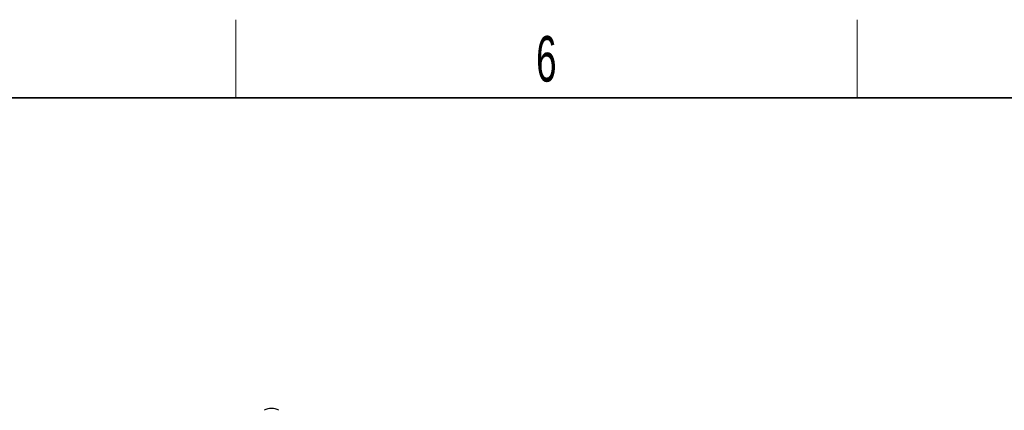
# Paper-space layout 'Blatt2' of a CAD drawing. Header units: millimetres. Extents: x 5 to 418, y 2 to 292.
# Tile 80 of 81: x 248 to 324, y 258 to 288. Entities that reach past the tile are written whole.
import ezdxf

# ---------------------------------------------------------------- set-up
doc = ezdxf.new("R2010")
doc.units = ezdxf.units.MM
doc.layers.add('SLD-0', color=7, linetype='Continuous')
doc.styles.add('SLDTEXTSTYLE0', font='TXT', dxfattribs={"width": 0.605})

psp = doc.layouts.new('Blatt2')

# ---------------------------------------------------------------- linework, layer by layer
at = {"color": 7, "linetype": 'Continuous', "lineweight": 25}
psp.add_arc((267.485, 257.391), 1.23, 62.60967, 117.39033, dxfattribs=at)
at = {"layer": 'SLD-0', "color": 7, "lineweight": 18}
for p, q in [((264.75, 282.5), (264.75, 288.5)), ((312.5, 282.5), (312.5, 288.5))]:
    psp.add_line(p, q, dxfattribs=at)
at = {"layer": 'SLD-0', "color": 7, "lineweight": 35}
psp.add_line((408, 282.5), (26, 282.5), dxfattribs=at)

# ---------------------------------------------------------------- texts
at = {"layer": 'SLD-0', "color": 7, "insert": (288.603, 287.243), "char_height": 3.5, "attachment_point": 2, "style": 'SLDTEXTSTYLE0'}
psp.add_mtext('6', dxfattribs=at)

doc.saveas('drawing.dxf')
